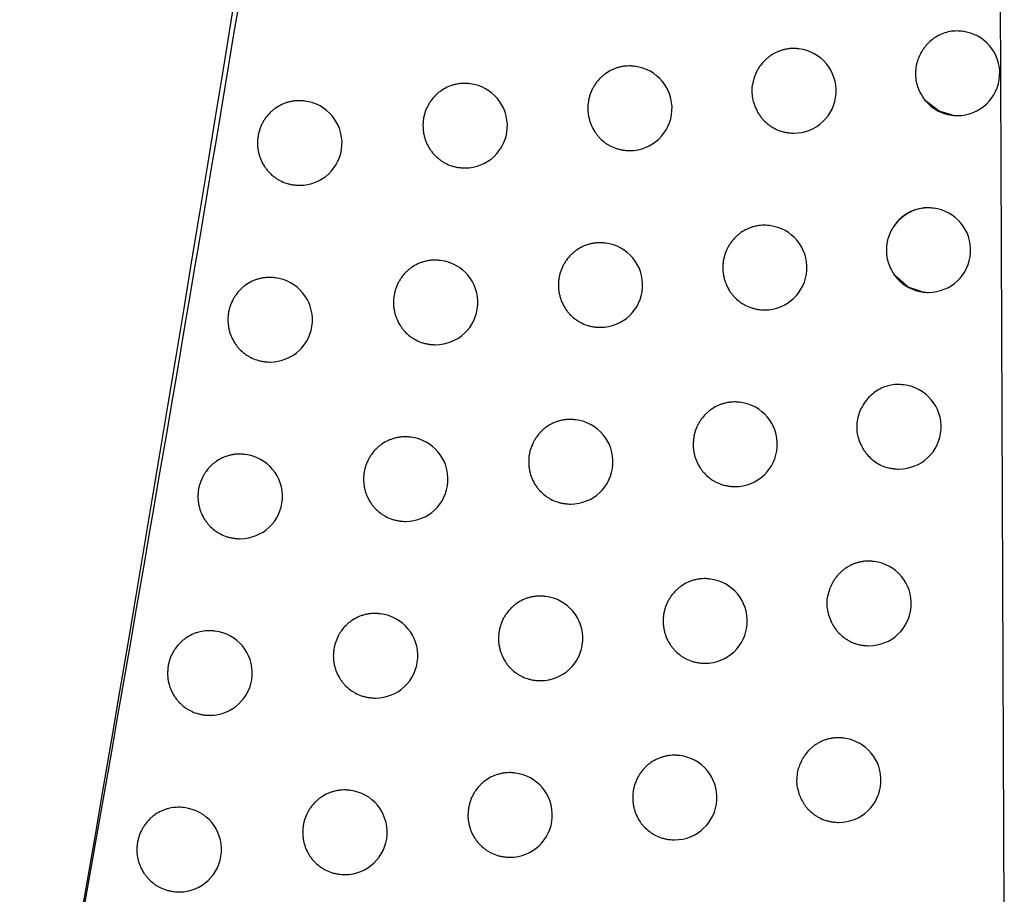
# Model space of a CAD drawing. Header units: millimetres. Extents: x -0.66 to 0.91, y -0.4 to 0.64.
# Tile 39 of 171: x -0.1157 to -0.1041, y 0.0627 to 0.073. Entities that reach past the tile are written whole.
import ezdxf

# ---------------------------------------------------------------- set-up
doc = ezdxf.new("R2010")
doc.units = ezdxf.units.MM
doc.layers.add('FORMAT', color=7, linetype='Continuous')

msp = doc.modelspace()

# ---------------------------------------------------------------- linework, layer by layer
at = {"layer": 'FORMAT', "color": 7, "linetype": 'Continuous', "lineweight": 25}
for p, q in [((-0.10406, 0.062456), (-0.104149, 0.084525)), ((-0.104554, 0.072899), (-0.104563, 0.0729)), ((-0.106488, 0.072692), (-0.106497, 0.072693)), ((-0.108429, 0.072485), (-0.108438, 0.072486)), ((-0.110377, 0.07228), (-0.110385, 0.072281)), ((-0.112332, 0.072075), (-0.11234, 0.072076)), ((-0.104679, 0.071907), (-0.104673, 0.071906)), ((-0.106613, 0.0717), (-0.106607, 0.071699)), ((-0.108554, 0.071493), (-0.108548, 0.071492)), ((-0.110502, 0.071287), (-0.110496, 0.071287)), ((-0.112457, 0.071082), (-0.112451, 0.071082)), ((-0.104899, 0.070808), (-0.104908, 0.070809)), ((-0.106834, 0.070601), (-0.106843, 0.070602)), ((-0.108776, 0.070394), (-0.108785, 0.070395)), ((-0.110725, 0.070189), (-0.110734, 0.070189)), ((-0.112681, 0.069984), (-0.112689, 0.069985)), ((-0.105024, 0.069816), (-0.105018, 0.069815)), ((-0.106959, 0.069608), (-0.106953, 0.069608)), ((-0.108902, 0.069402), (-0.108895, 0.069401)), ((-0.110851, 0.069196), (-0.110844, 0.069196)), ((-0.112807, 0.068992), (-0.1128, 0.068991)), ((-0.105247, 0.068717), (-0.105256, 0.068718)), ((-0.107184, 0.06851), (-0.107193, 0.068511)), ((-0.109128, 0.068304), (-0.109136, 0.068305)), ((-0.111078, 0.068098), (-0.111086, 0.068099)), ((-0.113035, 0.067894), (-0.113043, 0.067895)), ((-0.105372, 0.067725), (-0.105366, 0.067724)), ((-0.10731, 0.067518), (-0.107303, 0.067517)), ((-0.109253, 0.067312), (-0.109247, 0.067311)), ((-0.111204, 0.067106), (-0.111197, 0.067105)), ((-0.113161, 0.066902), (-0.113154, 0.066901)), ((-0.105601, 0.066627), (-0.10561, 0.066628)), ((-0.107539, 0.06642), (-0.107548, 0.066421)), ((-0.109484, 0.066214), (-0.109492, 0.066215)), ((-0.111436, 0.066009), (-0.111444, 0.06601)), ((-0.113394, 0.065804), (-0.113402, 0.065805)), ((-0.105726, 0.065635), (-0.10572, 0.065634)), ((-0.107665, 0.065428), (-0.107658, 0.065427)), ((-0.10961, 0.065222), (-0.109603, 0.065221)), ((-0.111561, 0.065017), (-0.111555, 0.065016)), ((-0.11352, 0.064812), (-0.113513, 0.064811)), ((-0.105959, 0.064538), (-0.105968, 0.064539)), ((-0.107899, 0.064331), (-0.107907, 0.064332)), ((-0.109845, 0.064125), (-0.109853, 0.064126)), ((-0.111798, 0.06392), (-0.111806, 0.063921)), ((-0.113757, 0.063716), (-0.113765, 0.063717)), ((-0.106084, 0.063546), (-0.106078, 0.063545)), ((-0.108024, 0.063339), (-0.108018, 0.063338)), ((-0.10997, 0.063133), (-0.109964, 0.063132)), ((-0.111923, 0.062928), (-0.111917, 0.062927)), ((-0.113883, 0.062724), (-0.113876, 0.062723))]:
    msp.add_line(p, q, dxfattribs=at)
at = {"layer": 'FORMAT', "color": 7, "linetype": 'Continuous', "lineweight": 25, "flags": 128}
for points in [[(-0.104673, 0.071906), (-0.104831, 0.071953), (-0.104992, 0.072079)], [(-0.105018, 0.069815), (-0.105197, 0.069873), (-0.105354, 0.070011)]]:
    msp.add_lwpolyline(points, dxfattribs=at)
at = {"layer": 'FORMAT', "color": 7, "linetype": 'Continuous', "lineweight": 25}
for centre, radius, start, end in [((-0.104614, 0.072403), 0.0005, 270, 83.1656), ((-0.106548, 0.072195), 0.0005, 270, 83.1656), ((-0.108489, 0.071989), 0.0005, 270, 83.1656), ((-0.110436, 0.071783), 0.0005, 270, 83.1656), ((-0.112391, 0.071578), 0.0005, 270, 83.1656), ((-0.104614, 0.072403), 0.0005, 263.1656, 270), ((-0.106548, 0.072195), 0.0005, 263.1656, 270), ((-0.108489, 0.071989), 0.0005, 263.1656, 270), ((-0.110436, 0.071783), 0.0005, 263.1656, 270), ((-0.112391, 0.071578), 0.0005, 263.1656, 270), ((-0.104956, 0.070317), 0.000494, 83.2948, 148.744), ((-0.104958, 0.070311), 0.0005, 270, 83.1656), ((-0.106894, 0.070104), 0.0005, 270, 83.1656), ((-0.108836, 0.069898), 0.0005, 270, 83.1656), ((-0.110785, 0.069692), 0.0005, 270, 83.1656), ((-0.112741, 0.069487), 0.0005, 270, 83.1656), ((-0.104958, 0.070311), 0.0005, 263.1656, 270), ((-0.106894, 0.070104), 0.0005, 263.1656, 270), ((-0.108836, 0.069898), 0.0005, 263.1656, 270), ((-0.110785, 0.069692), 0.0005, 263.1656, 270), ((-0.112741, 0.069487), 0.0005, 263.1656, 270), ((-0.105307, 0.068221), 0.0005, 270, 83.1656), ((-0.107244, 0.068014), 0.0005, 270, 83.1656), ((-0.109187, 0.067807), 0.0005, 270, 83.1656), ((-0.111138, 0.067602), 0.0005, 270, 83.1656), ((-0.113095, 0.067397), 0.0005, 270, 83.1656), ((-0.105307, 0.068221), 0.0005, 263.1656, 270), ((-0.107244, 0.068014), 0.0005, 263.1656, 270), ((-0.109187, 0.067807), 0.0005, 263.1656, 270), ((-0.111138, 0.067602), 0.0005, 263.1656, 270), ((-0.113095, 0.067397), 0.0005, 263.1656, 270), ((-0.10566, 0.066131), 0.0005, 270, 83.1656), ((-0.107599, 0.065924), 0.0005, 270, 83.1656), ((-0.109544, 0.065718), 0.0005, 270, 83.1656), ((-0.111495, 0.065512), 0.0005, 270, 83.1656), ((-0.113453, 0.065308), 0.0005, 270, 83.1656), ((-0.10566, 0.066131), 0.0005, 263.1656, 270), ((-0.107599, 0.065924), 0.0005, 263.1656, 270), ((-0.109544, 0.065718), 0.0005, 263.1656, 270), ((-0.111495, 0.065512), 0.0005, 263.1656, 270), ((-0.113453, 0.065308), 0.0005, 263.1656, 270), ((-0.106018, 0.064041), 0.0005, 270, 83.1656), ((-0.107958, 0.063835), 0.0005, 270, 83.1656), ((-0.109904, 0.063629), 0.0005, 270, 83.1656), ((-0.111857, 0.063424), 0.0005, 270, 83.1656), ((-0.113816, 0.063219), 0.0005, 270, 83.1656), ((-0.106018, 0.064041), 0.0005, 263.1656, 270), ((-0.107958, 0.063835), 0.0005, 263.1656, 270), ((-0.109904, 0.063629), 0.0005, 263.1656, 270), ((-0.111857, 0.063424), 0.0005, 263.1656, 270), ((-0.113816, 0.063219), 0.0005, 263.1656, 270)]:
    msp.add_arc(centre, radius, start, end, dxfattribs=at)
for points, knots in [([(-0.123089, 0.021373), (-0.12168, 0.027961), (-0.118862, 0.041138), (-0.115148, 0.061018), (-0.111776, 0.080972), (-0.109875, 0.094334), (-0.108924, 0.101017)], [0, 0, 0, 0, 0.2497425, 0.4995875, 0.7497419, 1, 1, 1, 1]), ([(-0.109991, 0.093432), (-0.111866, 0.08133), (-0.114736, 0.062808), (-0.119345, 0.03881), (-0.121918, 0.026898), (-0.123119, 0.021337)], [0, 0, 0, 0, 0.501217, 0.767133, 1, 1, 1, 1]), ([(-0.104563, 0.072899), (-0.104583, 0.072901), (-0.104629, 0.072906), (-0.104704, 0.072898), (-0.104783, 0.072877), (-0.104859, 0.072841), (-0.104923, 0.072796), (-0.104977, 0.072745), (-0.105004, 0.072708), (-0.105018, 0.072689)], [0, 0, 0, 0, 0.1121501, 0.267777, 0.4279142, 0.5835472, 0.7437357, 0.8706368, 1, 1, 1, 1]), ([(-0.106497, 0.072692), (-0.106503, 0.072693), (-0.106523, 0.072696), (-0.106556, 0.072697), (-0.106597, 0.072695), (-0.106638, 0.072689), (-0.106679, 0.07268), (-0.106718, 0.072667), (-0.106757, 0.072651), (-0.106793, 0.072632), (-0.106829, 0.07261), (-0.106862, 0.072584), (-0.106903, 0.072546), (-0.10694, 0.072504), (-0.106971, 0.072457), (-0.106997, 0.072407), (-0.107018, 0.072355), (-0.10703, 0.072306), (-0.107034, 0.072284), (-0.107035, 0.072277)], [0, 0, 0, 0, 0.024552, 0.081061, 0.135788, 0.190895, 0.247199, 0.303919, 0.35864, 0.413743, 0.470051, 0.526778, 0.581316, 0.692261, 0.748805, 0.803072, 0.913465, 0.969726, 1, 1, 1, 1]), ([(-0.104992, 0.072079), (-0.105023, 0.072125), (-0.105085, 0.072217), (-0.105114, 0.072386), (-0.105095, 0.072551), (-0.105043, 0.072645), (-0.105018, 0.072689)], [0, 0, 0, 0, 0.2551178, 0.5102341, 0.7653814, 1, 1, 1, 1]), ([(-0.108438, 0.072485), (-0.108444, 0.072486), (-0.108464, 0.07249), (-0.108498, 0.07249), (-0.108539, 0.072488), (-0.10858, 0.072483), (-0.108621, 0.072473), (-0.10866, 0.072461), (-0.108712, 0.072439), (-0.10876, 0.072411), (-0.108804, 0.072377), (-0.108845, 0.07234), (-0.108882, 0.072297), (-0.108913, 0.07225), (-0.10894, 0.072201), (-0.10896, 0.072149), (-0.108975, 0.072091), (-0.108983, 0.072042), (-0.108984, 0.072007), (-0.108985, 0.071989)], [0, 0, 0, 0, 0.023377, 0.074359, 0.123658, 0.173299, 0.22402, 0.275115, 0.324408, 0.424674, 0.475769, 0.524962, 0.625028, 0.676022, 0.725071, 0.824843, 0.875688, 0.937498, 1, 1, 1, 1]), ([(-0.110385, 0.072279), (-0.110392, 0.07228), (-0.110412, 0.072284), (-0.110447, 0.072284), (-0.110488, 0.072282), (-0.110529, 0.072277), (-0.11057, 0.072267), (-0.110609, 0.072255), (-0.110661, 0.072233), (-0.110709, 0.072205), (-0.110753, 0.072172), (-0.110795, 0.072134), (-0.110831, 0.072092), (-0.110862, 0.072045), (-0.110889, 0.071996), (-0.11091, 0.071943), (-0.110925, 0.071885), (-0.110933, 0.071836), (-0.110934, 0.071801), (-0.110934, 0.071783)], [0, 0, 0, 0, 0.024301, 0.075223, 0.124412, 0.173942, 0.224549, 0.275528, 0.324712, 0.424753, 0.475731, 0.524865, 0.624805, 0.675732, 0.724796, 0.824593, 0.875448, 0.937377, 1, 1, 1, 1]), ([(-0.107026, 0.072066), (-0.107035, 0.072121), (-0.107047, 0.072192), (-0.107038, 0.072262), (-0.107035, 0.072277)], [0, 0, 0, 0, 0.787014, 1, 1, 1, 1]), ([(-0.11234, 0.072074), (-0.112347, 0.072075), (-0.112367, 0.072079), (-0.112402, 0.072079), (-0.112443, 0.072077), (-0.112484, 0.072072), (-0.112525, 0.072062), (-0.112565, 0.07205), (-0.112616, 0.072028), (-0.112665, 0.072), (-0.112709, 0.071967), (-0.112751, 0.071929), (-0.112787, 0.071887), (-0.112818, 0.07184), (-0.112845, 0.071791), (-0.112866, 0.071738), (-0.112881, 0.07168), (-0.112889, 0.071631), (-0.11289, 0.071596), (-0.112891, 0.071579)], [0, 0, 0, 0, 0.024929, 0.075811, 0.124925, 0.174381, 0.224911, 0.275814, 0.324926, 0.42482, 0.475721, 0.524816, 0.624676, 0.67556, 0.724632, 0.824446, 0.875307, 0.937307, 1, 1, 1, 1]), ([(-0.104992, 0.072079), (-0.104975, 0.072061), (-0.104942, 0.072024), (-0.104881, 0.071978), (-0.104811, 0.071941), (-0.104742, 0.071916), (-0.104697, 0.071911), (-0.104679, 0.071909)], [0, 0, 0, 0, 0.198257, 0.401069, 0.622666, 0.850597, 1, 1, 1, 1]), ([(-0.108985, 0.071989), (-0.108984, 0.071975), (-0.108984, 0.071948), (-0.108979, 0.071906), (-0.10897, 0.071865), (-0.108958, 0.071824), (-0.108938, 0.071772), (-0.108912, 0.071723), (-0.10888, 0.071678), (-0.108844, 0.071635), (-0.108803, 0.071598), (-0.108758, 0.071566), (-0.10871, 0.071538), (-0.108659, 0.071516), (-0.108606, 0.071502), (-0.108576, 0.071495), (-0.108558, 0.071494), (-0.108554, 0.071494)], [0, 0, 0, 0, 0.056832, 0.114058, 0.17253, 0.231433, 0.288264, 0.403856, 0.462752, 0.519645, 0.635356, 0.694309, 0.751354, 0.867371, 0.926481, 0.983696, 1, 1, 1, 1]), ([(-0.107026, 0.072066), (-0.107022, 0.072054), (-0.107015, 0.072029), (-0.106996, 0.071979), (-0.10697, 0.07193), (-0.106938, 0.071885), (-0.106902, 0.071842), (-0.106861, 0.071805), (-0.106817, 0.071773), (-0.106769, 0.071745), (-0.106719, 0.071723), (-0.106666, 0.071709), (-0.106635, 0.071702), (-0.106617, 0.0717), (-0.106613, 0.0717)], [0, 0, 0, 0, 0.061547, 0.130704, 0.271362, 0.343028, 0.412319, 0.553236, 0.625027, 0.694636, 0.836198, 0.908316, 0.97827, 1, 1, 1, 1]), ([(-0.110934, 0.071783), (-0.110934, 0.07177), (-0.110933, 0.071742), (-0.110928, 0.0717), (-0.11092, 0.071659), (-0.110908, 0.071618), (-0.110887, 0.071566), (-0.110861, 0.071517), (-0.110828, 0.071472), (-0.110792, 0.071429), (-0.110751, 0.071392), (-0.110706, 0.07136), (-0.110658, 0.071332), (-0.110607, 0.07131), (-0.110554, 0.071296), (-0.110523, 0.071289), (-0.110506, 0.071288), (-0.110502, 0.071288)], [0, 0, 0, 0, 0.05694, 0.114276, 0.172858, 0.231872, 0.288812, 0.404625, 0.463637, 0.520603, 0.636467, 0.695502, 0.752539, 0.868547, 0.927655, 0.984779, 1, 1, 1, 1]), ([(-0.112891, 0.071579), (-0.11289, 0.071565), (-0.11289, 0.071537), (-0.112885, 0.071496), (-0.112876, 0.071454), (-0.112864, 0.071414), (-0.112844, 0.071361), (-0.112817, 0.071312), (-0.112784, 0.071267), (-0.112748, 0.071224), (-0.112707, 0.071187), (-0.112661, 0.071155), (-0.112613, 0.071127), (-0.112562, 0.071105), (-0.112508, 0.071091), (-0.112478, 0.071084), (-0.112461, 0.071083), (-0.112457, 0.071083)], [0, 0, 0, 0, 0.05701, 0.114416, 0.173071, 0.232157, 0.289168, 0.405125, 0.464211, 0.521226, 0.637192, 0.696281, 0.753317, 0.869323, 0.928433, 0.985499, 1, 1, 1, 1]), ([(-0.104908, 0.070807), (-0.104927, 0.07081), (-0.104974, 0.070815), (-0.105048, 0.070807), (-0.105128, 0.070785), (-0.105204, 0.07075), (-0.105272, 0.070702), (-0.105332, 0.070643), (-0.105363, 0.070597), (-0.105379, 0.070574)], [0, 0, 0, 0, 0.106963, 0.254517, 0.406348, 0.553903, 0.705774, 0.850811, 1, 1, 1, 1]), ([(-0.106843, 0.0706), (-0.106849, 0.070602), (-0.106869, 0.070605), (-0.106902, 0.070605), (-0.106943, 0.070604), (-0.106984, 0.070598), (-0.107025, 0.070589), (-0.107064, 0.070576), (-0.107116, 0.070555), (-0.107164, 0.070527), (-0.107208, 0.070493), (-0.107249, 0.070455), (-0.107286, 0.070412), (-0.107317, 0.070365), (-0.107343, 0.070316), (-0.107364, 0.070264), (-0.107379, 0.070206), (-0.107387, 0.070157), (-0.107388, 0.070122), (-0.107388, 0.070104)], [0, 0, 0, 0, 0.022426, 0.073466, 0.122879, 0.172635, 0.223472, 0.274684, 0.324092, 0.424594, 0.475811, 0.525068, 0.625268, 0.676334, 0.725368, 0.825116, 0.87595, 0.93763, 1, 1, 1, 1]), ([(-0.105354, 0.070011), (-0.105382, 0.070059), (-0.105439, 0.070154), (-0.105459, 0.070325), (-0.105434, 0.070468), (-0.105393, 0.070546), (-0.105379, 0.070574)], [0, 0, 0, 0, 0.280104, 0.560207, 0.840337, 1, 1, 1, 1]), ([(-0.108785, 0.070394), (-0.108791, 0.070395), (-0.108811, 0.070399), (-0.108846, 0.070399), (-0.108887, 0.070397), (-0.108927, 0.070391), (-0.108968, 0.070382), (-0.109008, 0.070369), (-0.109059, 0.070348), (-0.109107, 0.07032), (-0.109152, 0.070286), (-0.109193, 0.070249), (-0.10923, 0.070206), (-0.10926, 0.070159), (-0.109287, 0.07011), (-0.109308, 0.070057), (-0.109323, 0.069999), (-0.109331, 0.069951), (-0.109332, 0.069916), (-0.109332, 0.069898)], [0, 0, 0, 0, 0.02358, 0.074549, 0.123825, 0.173442, 0.224139, 0.275209, 0.324478, 0.424696, 0.475766, 0.524946, 0.624984, 0.675964, 0.725016, 0.824793, 0.875639, 0.937473, 1, 1, 1, 1]), ([(-0.110734, 0.070188), (-0.11074, 0.070189), (-0.110761, 0.070193), (-0.110795, 0.070193), (-0.110837, 0.070191), (-0.110877, 0.070186), (-0.110918, 0.070176), (-0.110958, 0.070164), (-0.111009, 0.070142), (-0.111058, 0.070114), (-0.111102, 0.070081), (-0.111143, 0.070043), (-0.11118, 0.070001), (-0.111211, 0.069954), (-0.111238, 0.069905), (-0.111259, 0.069852), (-0.111273, 0.069794), (-0.111281, 0.069745), (-0.111282, 0.06971), (-0.111283, 0.069692)], [0, 0, 0, 0, 0.0244334, 0.0753478, 0.1245208, 0.1740352, 0.2246264, 0.2755899, 0.3247585, 0.4247689, 0.4757308, 0.5248561, 0.6247794, 0.6756976, 0.7247629, 0.8245637, 0.8754193, 0.9373632, 1, 1, 1, 1]), ([(-0.107388, 0.070104), (-0.107388, 0.07009), (-0.107387, 0.070063), (-0.107382, 0.070021), (-0.107374, 0.06998), (-0.107362, 0.06994), (-0.107342, 0.069888), (-0.107316, 0.069838), (-0.107284, 0.069793), (-0.107248, 0.069751), (-0.107207, 0.069713), (-0.107162, 0.069681), (-0.107115, 0.069654), (-0.107064, 0.069632), (-0.107012, 0.069617), (-0.106981, 0.06961), (-0.106963, 0.06961), (-0.106959, 0.069609)], [0, 0, 0, 0, 0.0567177, 0.1138298, 0.1721855, 0.2309708, 0.2876884, 0.4030458, 0.4618217, 0.5186383, 0.6341885, 0.6930568, 0.7501101, 0.8661398, 0.9252516, 0.982562, 1, 1, 1, 1]), ([(-0.112689, 0.069983), (-0.112696, 0.069985), (-0.112717, 0.069988), (-0.112752, 0.069988), (-0.112793, 0.069987), (-0.112834, 0.069981), (-0.112875, 0.069972), (-0.112915, 0.069959), (-0.112966, 0.069937), (-0.113015, 0.06991), (-0.113059, 0.069876), (-0.1131, 0.069838), (-0.113137, 0.069796), (-0.113168, 0.069749), (-0.113195, 0.0697), (-0.113216, 0.069647), (-0.113231, 0.06959), (-0.113239, 0.069541), (-0.11324, 0.069506), (-0.113241, 0.069488)], [0, 0, 0, 0, 0.025004, 0.075881, 0.124988, 0.174435, 0.224957, 0.275851, 0.324955, 0.424833, 0.475726, 0.524817, 0.624667, 0.675547, 0.72462, 0.824435, 0.875296, 0.937302, 1, 1, 1, 1]), ([(-0.105354, 0.070011), (-0.105352, 0.070007), (-0.105333, 0.069982), (-0.105293, 0.069938), (-0.105228, 0.069888), (-0.105155, 0.069849), (-0.105086, 0.069825), (-0.105041, 0.069819), (-0.105023, 0.069817)], [0, 0, 0, 0, 0.031179, 0.235374, 0.445418, 0.650929, 0.862321, 1, 1, 1, 1]), ([(-0.109332, 0.069898), (-0.109332, 0.069884), (-0.109331, 0.069856), (-0.109326, 0.069815), (-0.109318, 0.069774), (-0.109306, 0.069733), (-0.109286, 0.069681), (-0.109259, 0.069632), (-0.109227, 0.069586), (-0.109191, 0.069544), (-0.10915, 0.069506), (-0.109105, 0.069475), (-0.109057, 0.069447), (-0.109006, 0.069425), (-0.108953, 0.069411), (-0.108923, 0.069404), (-0.108905, 0.069403), (-0.108902, 0.069403)], [0, 0, 0, 0, 0.056855, 0.114105, 0.172601, 0.231527, 0.288382, 0.40402, 0.462942, 0.519851, 0.635594, 0.694565, 0.751609, 0.867626, 0.926735, 0.983931, 1, 1, 1, 1]), ([(-0.111283, 0.069692), (-0.111283, 0.069679), (-0.111282, 0.069651), (-0.111277, 0.069609), (-0.111268, 0.069568), (-0.111256, 0.069527), (-0.111236, 0.069475), (-0.11121, 0.069426), (-0.111177, 0.069381), (-0.111141, 0.069338), (-0.1111, 0.069301), (-0.111054, 0.069269), (-0.111007, 0.069241), (-0.110955, 0.069219), (-0.110902, 0.069205), (-0.110872, 0.069198), (-0.110855, 0.069197), (-0.110851, 0.069197)], [0, 0, 0, 0, 0.0569547, 0.1143049, 0.1729027, 0.2319315, 0.2888862, 0.4047296, 0.4637564, 0.5207328, 0.636618, 0.6956644, 0.7527017, 0.8687096, 0.927818, 0.9849302, 1, 1, 1, 1]), ([(-0.113241, 0.069488), (-0.11324, 0.069474), (-0.11324, 0.069446), (-0.113234, 0.069405), (-0.113226, 0.069363), (-0.113214, 0.069323), (-0.113194, 0.069271), (-0.113167, 0.069221), (-0.113134, 0.069176), (-0.113098, 0.069133), (-0.113056, 0.069096), (-0.113011, 0.069064), (-0.112963, 0.069036), (-0.112911, 0.069014), (-0.112858, 0.069), (-0.112827, 0.068993), (-0.11281, 0.068993), (-0.112807, 0.068992)], [0, 0, 0, 0, 0.0570178, 0.1144315, 0.1730938, 0.2321875, 0.2892053, 0.405178, 0.4642715, 0.5212923, 0.6372702, 0.696366, 0.7534017, 0.8694097, 0.9285204, 0.9855805, 1, 1, 1, 1]), ([(-0.105256, 0.068717), (-0.105276, 0.068719), (-0.105323, 0.068724), (-0.105398, 0.068716), (-0.105477, 0.068695), (-0.105553, 0.068659), (-0.105621, 0.068611), (-0.105681, 0.068551), (-0.105721, 0.068497), (-0.105739, 0.068462), (-0.105744, 0.068453)], [0, 0, 0, 0, 0.10135, 0.24039, 0.383461, 0.522498, 0.6656, 0.804052, 0.94657, 1, 1, 1, 1]), ([(-0.107193, 0.06851), (-0.107199, 0.068511), (-0.107219, 0.068515), (-0.107253, 0.068515), (-0.107294, 0.068513), (-0.107335, 0.068507), (-0.107375, 0.068498), (-0.107415, 0.068485), (-0.107466, 0.068464), (-0.107514, 0.068436), (-0.107559, 0.068402), (-0.1076, 0.068365), (-0.107636, 0.068322), (-0.107667, 0.068275), (-0.107694, 0.068226), (-0.107715, 0.068173), (-0.107729, 0.068115), (-0.107737, 0.068066), (-0.107738, 0.068031), (-0.107739, 0.068014)], [0, 0, 0, 0, 0.022693, 0.073717, 0.123099, 0.172824, 0.223629, 0.274809, 0.324185, 0.424623, 0.475807, 0.525046, 0.625209, 0.676255, 0.725293, 0.825046, 0.875883, 0.937596, 1, 1, 1, 1]), ([(-0.105722, 0.067948), (-0.105748, 0.067998), (-0.105798, 0.068098), (-0.105807, 0.068269), (-0.105776, 0.068388), (-0.105748, 0.068445), (-0.105744, 0.068453)], [0, 0, 0, 0, 0.316808, 0.633614, 0.950444, 1, 1, 1, 1]), ([(-0.109137, 0.068303), (-0.109143, 0.068305), (-0.109163, 0.068308), (-0.109197, 0.068308), (-0.109239, 0.068307), (-0.109279, 0.068301), (-0.10932, 0.068292), (-0.10936, 0.068279), (-0.109411, 0.068258), (-0.109459, 0.06823), (-0.109504, 0.068196), (-0.109545, 0.068158), (-0.109581, 0.068116), (-0.109612, 0.068069), (-0.109639, 0.06802), (-0.10966, 0.067967), (-0.109675, 0.067909), (-0.109683, 0.06786), (-0.109684, 0.067825), (-0.109684, 0.067808)], [0, 0, 0, 0, 0.023768, 0.074726, 0.123979, 0.173574, 0.224248, 0.275295, 0.324543, 0.424716, 0.475762, 0.52493, 0.624944, 0.67591, 0.724964, 0.824746, 0.875594, 0.937451, 1, 1, 1, 1]), ([(-0.111087, 0.068098), (-0.111093, 0.068099), (-0.111114, 0.068103), (-0.111148, 0.068103), (-0.11119, 0.068101), (-0.111231, 0.068095), (-0.111271, 0.068086), (-0.111311, 0.068073), (-0.111362, 0.068052), (-0.111411, 0.068024), (-0.111455, 0.06799), (-0.111496, 0.067953), (-0.111533, 0.06791), (-0.111564, 0.067864), (-0.111591, 0.067814), (-0.111612, 0.067762), (-0.111627, 0.067704), (-0.111635, 0.067655), (-0.111636, 0.06762), (-0.111636, 0.067602)], [0, 0, 0, 0, 0.024555, 0.075462, 0.12462, 0.174121, 0.224697, 0.275646, 0.324801, 0.424784, 0.475731, 0.524849, 0.624757, 0.675667, 0.724734, 0.824537, 0.875394, 0.937351, 1, 1, 1, 1]), ([(-0.107739, 0.068014), (-0.107739, 0.068), (-0.107738, 0.067972), (-0.107733, 0.067931), (-0.107725, 0.067889), (-0.107713, 0.067849), (-0.107693, 0.067797), (-0.107666, 0.067748), (-0.107634, 0.067702), (-0.107598, 0.06766), (-0.107558, 0.067623), (-0.107513, 0.067591), (-0.107465, 0.067563), (-0.107415, 0.067541), (-0.107362, 0.067527), (-0.107331, 0.06752), (-0.107314, 0.067519), (-0.10731, 0.067519)], [0, 0, 0, 0, 0.056749, 0.113892, 0.172279, 0.231096, 0.287845, 0.403265, 0.462074, 0.518912, 0.634506, 0.693398, 0.75045, 0.866478, 0.92559, 0.982876, 1, 1, 1, 1]), ([(-0.113043, 0.067893), (-0.11305, 0.067894), (-0.113071, 0.067898), (-0.113106, 0.067898), (-0.113147, 0.067896), (-0.113188, 0.067891), (-0.113229, 0.067881), (-0.113269, 0.067869), (-0.11332, 0.067847), (-0.113369, 0.067819), (-0.113413, 0.067786), (-0.113455, 0.067748), (-0.113491, 0.067706), (-0.113522, 0.067659), (-0.113549, 0.06761), (-0.11357, 0.067557), (-0.113585, 0.067499), (-0.113593, 0.067451), (-0.113594, 0.067415), (-0.113595, 0.067398)], [0, 0, 0, 0, 0.02507, 0.075944, 0.125043, 0.174483, 0.224998, 0.275884, 0.324982, 0.424846, 0.475731, 0.524818, 0.624661, 0.675537, 0.724611, 0.824427, 0.875288, 0.937298, 1, 1, 1, 1]), ([(-0.105722, 0.067948), (-0.105714, 0.067935), (-0.10569, 0.0679), (-0.105642, 0.067848), (-0.105577, 0.067797), (-0.105504, 0.067758), (-0.105435, 0.067734), (-0.10539, 0.067729), (-0.105372, 0.067726)], [0, 0, 0, 0, 0.1079461, 0.2961759, 0.4898029, 0.6791453, 0.8739113, 1, 1, 1, 1]), ([(-0.109684, 0.067808), (-0.109684, 0.067794), (-0.109683, 0.067766), (-0.109678, 0.067725), (-0.10967, 0.067683), (-0.109658, 0.067643), (-0.109638, 0.067591), (-0.109611, 0.067541), (-0.109579, 0.067496), (-0.109543, 0.067454), (-0.109502, 0.067416), (-0.109457, 0.067384), (-0.109409, 0.067356), (-0.109358, 0.067335), (-0.109305, 0.06732), (-0.109274, 0.067313), (-0.109257, 0.067313), (-0.109253, 0.067312)], [0, 0, 0, 0, 0.056876, 0.114148, 0.172666, 0.231614, 0.28849, 0.404173, 0.463117, 0.52004, 0.635815, 0.694802, 0.751845, 0.867861, 0.926971, 0.984149, 1, 1, 1, 1]), ([(-0.111636, 0.067602), (-0.111636, 0.067588), (-0.111635, 0.067561), (-0.11163, 0.067519), (-0.111622, 0.067478), (-0.11161, 0.067437), (-0.111589, 0.067385), (-0.111563, 0.067336), (-0.11153, 0.06729), (-0.111494, 0.067248), (-0.111453, 0.06721), (-0.111407, 0.067179), (-0.11136, 0.067151), (-0.111308, 0.067129), (-0.111255, 0.067115), (-0.111225, 0.067108), (-0.111207, 0.067107), (-0.111204, 0.067107)], [0, 0, 0, 0, 0.056968, 0.114332, 0.172943, 0.231985, 0.288953, 0.404824, 0.463865, 0.520851, 0.636756, 0.695812, 0.752849, 0.868857, 0.927966, 0.985068, 1, 1, 1, 1]), ([(-0.113595, 0.067398), (-0.113595, 0.067384), (-0.113594, 0.067356), (-0.113589, 0.067315), (-0.11358, 0.067273), (-0.113568, 0.067233), (-0.113548, 0.06718), (-0.113521, 0.067131), (-0.113488, 0.067086), (-0.113452, 0.067043), (-0.113411, 0.067006), (-0.113365, 0.066974), (-0.113317, 0.066946), (-0.113265, 0.066924), (-0.113212, 0.06691), (-0.113181, 0.066903), (-0.113164, 0.066902), (-0.113161, 0.066902)], [0, 0, 0, 0, 0.057024, 0.114444, 0.173113, 0.232214, 0.289238, 0.405224, 0.464324, 0.52135, 0.637338, 0.696439, 0.753476, 0.869485, 0.928597, 0.985652, 1, 1, 1, 1]), ([(-0.10561, 0.066628), (-0.105616, 0.066629), (-0.105635, 0.066631), (-0.105669, 0.066632), (-0.10571, 0.06663), (-0.10575, 0.066625), (-0.105791, 0.066615), (-0.105831, 0.066603), (-0.105869, 0.066587), (-0.105906, 0.066567), (-0.105941, 0.066545), (-0.105974, 0.066519), (-0.106005, 0.066491), (-0.106034, 0.066461), (-0.10606, 0.066427), (-0.106089, 0.066383), (-0.106105, 0.066347), (-0.106116, 0.066325)], [0, 0, 0, 0, 0.028357, 0.095135, 0.159848, 0.225011, 0.291589, 0.358658, 0.423368, 0.488529, 0.555117, 0.6222, 0.686659, 0.751569, 0.817907, 0.88474, 1, 1, 1, 1]), ([(-0.107548, 0.06642), (-0.107554, 0.066421), (-0.107574, 0.066425), (-0.107608, 0.066425), (-0.107649, 0.066423), (-0.10769, 0.066417), (-0.10773, 0.066408), (-0.10777, 0.066396), (-0.107821, 0.066374), (-0.10787, 0.066346), (-0.107914, 0.066312), (-0.107955, 0.066275), (-0.107992, 0.066232), (-0.108022, 0.066185), (-0.108049, 0.066136), (-0.10807, 0.066083), (-0.108085, 0.066025), (-0.108093, 0.065977), (-0.108094, 0.065941), (-0.108094, 0.065924)], [0, 0, 0, 0, 0.0229419, 0.0739512, 0.1233041, 0.1729995, 0.2237755, 0.2749253, 0.3242723, 0.4246498, 0.4758023, 0.525025, 0.6251536, 0.6761817, 0.7252231, 0.8249821, 0.8758212, 0.9375649, 1, 1, 1, 1]), ([(-0.106097, 0.065895), (-0.106118, 0.065947), (-0.106159, 0.06605), (-0.106157, 0.066203), (-0.106127, 0.06629), (-0.106116, 0.066325)], [0, 0, 0, 0, 0.377046, 0.754091, 1, 1, 1, 1]), ([(-0.109493, 0.066214), (-0.109499, 0.066215), (-0.109519, 0.066219), (-0.109554, 0.066219), (-0.109595, 0.066217), (-0.109636, 0.066211), (-0.109676, 0.066202), (-0.109716, 0.066189), (-0.109767, 0.066168), (-0.109816, 0.06614), (-0.10986, 0.066106), (-0.109901, 0.066069), (-0.109938, 0.066026), (-0.109969, 0.065979), (-0.109996, 0.06593), (-0.110016, 0.065877), (-0.110031, 0.065819), (-0.110039, 0.065771), (-0.11004, 0.065736), (-0.110041, 0.065718)], [0, 0, 0, 0, 0.023942, 0.074889, 0.124122, 0.173696, 0.224349, 0.275375, 0.324603, 0.424734, 0.475759, 0.524916, 0.624906, 0.675861, 0.724917, 0.824703, 0.875553, 0.93743, 1, 1, 1, 1]), ([(-0.111444, 0.066008), (-0.111451, 0.06601), (-0.111471, 0.066013), (-0.111506, 0.066013), (-0.111547, 0.066012), (-0.111588, 0.066006), (-0.111629, 0.065997), (-0.111669, 0.065984), (-0.11172, 0.065963), (-0.111768, 0.065935), (-0.111813, 0.065901), (-0.111854, 0.065863), (-0.111891, 0.065821), (-0.111922, 0.065774), (-0.111949, 0.065725), (-0.111969, 0.065672), (-0.111984, 0.065614), (-0.111992, 0.065566), (-0.111993, 0.06553), (-0.111994, 0.065513)], [0, 0, 0, 0, 0.024665, 0.075565, 0.124711, 0.174199, 0.224762, 0.275698, 0.324841, 0.424798, 0.475732, 0.524843, 0.624737, 0.675639, 0.724708, 0.824514, 0.875372, 0.937339, 1, 1, 1, 1]), ([(-0.108094, 0.065924), (-0.108094, 0.06591), (-0.108093, 0.065882), (-0.108088, 0.065841), (-0.10808, 0.0658), (-0.108068, 0.065759), (-0.108048, 0.065707), (-0.108021, 0.065658), (-0.107989, 0.065613), (-0.107954, 0.06557), (-0.107913, 0.065533), (-0.107868, 0.065501), (-0.10782, 0.065473), (-0.10777, 0.065451), (-0.107717, 0.065437), (-0.107686, 0.06543), (-0.107668, 0.065429), (-0.107664, 0.065429)], [0, 0, 0, 0, 0.056777, 0.113949, 0.172366, 0.231213, 0.28799, 0.40347, 0.462309, 0.519167, 0.634802, 0.693716, 0.750767, 0.866794, 0.925906, 0.983167, 1, 1, 1, 1]), ([(-0.113402, 0.065804), (-0.113409, 0.065805), (-0.11343, 0.065809), (-0.113464, 0.065809), (-0.11352, 0.065806), (-0.113575, 0.065796), (-0.113628, 0.065779), (-0.113679, 0.065758), (-0.113727, 0.06573), (-0.113772, 0.065696), (-0.113813, 0.065659), (-0.11385, 0.065616), (-0.113881, 0.06557), (-0.113908, 0.065521), (-0.113929, 0.065468), (-0.113944, 0.06541), (-0.113952, 0.065361), (-0.113953, 0.065326), (-0.113954, 0.065308)], [0, 0, 0, 0, 0.025131, 0.076006, 0.125103, 0.224966, 0.27585, 0.324946, 0.424807, 0.475691, 0.524779, 0.624624, 0.6755, 0.724579, 0.824405, 0.875271, 0.937289, 1, 1, 1, 1]), ([(-0.106097, 0.065895), (-0.10609, 0.065882), (-0.106076, 0.065856), (-0.106051, 0.065821), (-0.106015, 0.065778), (-0.105974, 0.06574), (-0.105929, 0.065708), (-0.105894, 0.065687), (-0.105857, 0.06567), (-0.105819, 0.065655), (-0.105779, 0.065644), (-0.105748, 0.065637), (-0.10573, 0.065636), (-0.105726, 0.065635)], [0, 0, 0, 0, 0.0929709, 0.1867033, 0.2723247, 0.4464499, 0.5351555, 0.62124, 0.7079171, 0.7964579, 0.8856405, 0.9722203, 1, 1, 1, 1]), ([(-0.110041, 0.065718), (-0.11004, 0.065704), (-0.11004, 0.065677), (-0.110035, 0.065635), (-0.110026, 0.065594), (-0.110014, 0.065553), (-0.109994, 0.065501), (-0.109968, 0.065452), (-0.109935, 0.065406), (-0.109899, 0.065364), (-0.109858, 0.065326), (-0.109813, 0.065295), (-0.109765, 0.065267), (-0.109714, 0.065245), (-0.109661, 0.065231), (-0.109631, 0.065224), (-0.109613, 0.065223), (-0.10961, 0.065223)], [0, 0, 0, 0, 0.056896, 0.114187, 0.172725, 0.231694, 0.28859, 0.404313, 0.463278, 0.520215, 0.636018, 0.695021, 0.752063, 0.868078, 0.927188, 0.98435, 1, 1, 1, 1]), ([(-0.111994, 0.065513), (-0.111994, 0.065499), (-0.111993, 0.065471), (-0.111988, 0.06543), (-0.111979, 0.065388), (-0.111967, 0.065348), (-0.111947, 0.065296), (-0.11192, 0.065246), (-0.111888, 0.065201), (-0.111852, 0.065158), (-0.11181, 0.065121), (-0.111765, 0.065089), (-0.111717, 0.065061), (-0.111666, 0.065039), (-0.111612, 0.065025), (-0.111582, 0.065018), (-0.111565, 0.065018), (-0.111561, 0.065017)], [0, 0, 0, 0, 0.05698, 0.114356, 0.172979, 0.232034, 0.289014, 0.40491, 0.463963, 0.520957, 0.63688, 0.695946, 0.752983, 0.868991, 0.928101, 0.985193, 1, 1, 1, 1]), ([(-0.113954, 0.065308), (-0.113953, 0.065295), (-0.113953, 0.065267), (-0.113948, 0.065225), (-0.113939, 0.065184), (-0.113927, 0.065143), (-0.113907, 0.065091), (-0.11388, 0.065042), (-0.113847, 0.064996), (-0.113811, 0.064954), (-0.113769, 0.064916), (-0.113724, 0.064884), (-0.113675, 0.064857), (-0.113624, 0.064835), (-0.113571, 0.064821), (-0.11354, 0.064814), (-0.113523, 0.064813), (-0.11352, 0.064813)], [0, 0, 0, 0, 0.05703, 0.114455, 0.17313, 0.232236, 0.289266, 0.405263, 0.464369, 0.521399, 0.637397, 0.696503, 0.75354, 0.869551, 0.928664, 0.985715, 1, 1, 1, 1]), ([(-0.105968, 0.064539), (-0.105974, 0.064539), (-0.105993, 0.064542), (-0.106027, 0.064543), (-0.106068, 0.064541), (-0.106109, 0.064535), (-0.106149, 0.064526), (-0.106189, 0.064513), (-0.106227, 0.064497), (-0.106264, 0.064478), (-0.106299, 0.064456), (-0.106333, 0.06443), (-0.106374, 0.064393), (-0.10641, 0.06435), (-0.106439, 0.064305), (-0.106462, 0.064264), (-0.10648, 0.064224), (-0.106489, 0.064193), (-0.106493, 0.064182)], [0, 0, 0, 0, 0.026468, 0.087884, 0.147378, 0.207285, 0.268494, 0.330154, 0.389643, 0.449548, 0.510763, 0.572434, 0.631712, 0.752301, 0.81376, 0.859831, 0.95292, 1, 1, 1, 1]), ([(-0.107907, 0.064331), (-0.107914, 0.064332), (-0.107934, 0.064336), (-0.107968, 0.064336), (-0.108009, 0.064334), (-0.108049, 0.064328), (-0.10809, 0.064319), (-0.10813, 0.064307), (-0.108181, 0.064285), (-0.108229, 0.064257), (-0.108274, 0.064223), (-0.108315, 0.064186), (-0.108351, 0.064143), (-0.108382, 0.064096), (-0.108409, 0.064047), (-0.10843, 0.063994), (-0.108444, 0.063936), (-0.108452, 0.063888), (-0.108453, 0.063853), (-0.108454, 0.063835)], [0, 0, 0, 0, 0.023174, 0.074169, 0.123495, 0.173163, 0.223911, 0.275033, 0.324353, 0.424674, 0.475798, 0.525005, 0.625102, 0.676113, 0.725158, 0.824922, 0.875764, 0.937536, 1, 1, 1, 1]), ([(-0.106478, 0.063857), (-0.106494, 0.063911), (-0.106525, 0.064018), (-0.106503, 0.064128), (-0.106493, 0.064182)], [0, 0, 0, 0, 0.505364, 1, 1, 1, 1]), ([(-0.109853, 0.064125), (-0.10986, 0.064126), (-0.10988, 0.06413), (-0.109915, 0.06413), (-0.109956, 0.064128), (-0.109997, 0.064122), (-0.110037, 0.064113), (-0.110077, 0.0641), (-0.110128, 0.064079), (-0.110177, 0.064051), (-0.110221, 0.064017), (-0.110262, 0.06398), (-0.110299, 0.063937), (-0.11033, 0.06389), (-0.110357, 0.063841), (-0.110377, 0.063789), (-0.110392, 0.063731), (-0.1104, 0.063682), (-0.110401, 0.063647), (-0.110402, 0.063629)], [0, 0, 0, 0, 0.024102, 0.075039, 0.124253, 0.173809, 0.224443, 0.275449, 0.324658, 0.424752, 0.475757, 0.524904, 0.624872, 0.675815, 0.724874, 0.824664, 0.875516, 0.937412, 1, 1, 1, 1]), ([(-0.111806, 0.06392), (-0.111813, 0.063921), (-0.111833, 0.063925), (-0.111868, 0.063925), (-0.111909, 0.063923), (-0.11195, 0.063917), (-0.111991, 0.063908), (-0.112031, 0.063895), (-0.112082, 0.063874), (-0.11213, 0.063846), (-0.112175, 0.063812), (-0.112216, 0.063775), (-0.112253, 0.063732), (-0.112284, 0.063685), (-0.112311, 0.063636), (-0.112332, 0.063584), (-0.112346, 0.063526), (-0.112354, 0.063477), (-0.112356, 0.063442), (-0.112356, 0.063424)], [0, 0, 0, 0, 0.024766, 0.075659, 0.124794, 0.17427, 0.224821, 0.275745, 0.324877, 0.424811, 0.475733, 0.524838, 0.624719, 0.675615, 0.724685, 0.824493, 0.875352, 0.93733, 1, 1, 1, 1]), ([(-0.108454, 0.063835), (-0.108454, 0.063821), (-0.108453, 0.063794), (-0.108448, 0.063752), (-0.108439, 0.063711), (-0.108428, 0.06367), (-0.108407, 0.063618), (-0.108381, 0.063569), (-0.108349, 0.063524), (-0.108313, 0.063481), (-0.108272, 0.063444), (-0.108227, 0.063412), (-0.10818, 0.063384), (-0.108129, 0.063362), (-0.108076, 0.063348), (-0.108045, 0.063341), (-0.108028, 0.06334), (-0.108024, 0.06334)], [0, 0, 0, 0, 0.056804, 0.114003, 0.172447, 0.231322, 0.288126, 0.40366, 0.462528, 0.519404, 0.635078, 0.694012, 0.751062, 0.867087, 0.926199, 0.983439, 1, 1, 1, 1]), ([(-0.106478, 0.063857), (-0.106474, 0.063846), (-0.10646, 0.063812), (-0.106436, 0.06377), (-0.106407, 0.063729), (-0.106373, 0.063688), (-0.106332, 0.063651), (-0.106287, 0.063619), (-0.10624, 0.063591), (-0.10619, 0.063569), (-0.106137, 0.063555), (-0.106106, 0.063548), (-0.106088, 0.063547), (-0.106084, 0.063546)], [0, 0, 0, 0, 0.06713, 0.20312, 0.272095, 0.348817, 0.504848, 0.584337, 0.661439, 0.818237, 0.898116, 0.975623, 1, 1, 1, 1]), ([(-0.113765, 0.063715), (-0.113772, 0.063717), (-0.113793, 0.06372), (-0.113827, 0.06372), (-0.113883, 0.063718), (-0.113938, 0.063708), (-0.113991, 0.063691), (-0.114042, 0.063669), (-0.114091, 0.063642), (-0.114135, 0.063608), (-0.114177, 0.06357), (-0.114213, 0.063528), (-0.114244, 0.063481), (-0.114271, 0.063432), (-0.114292, 0.06338), (-0.114307, 0.063322), (-0.114315, 0.063273), (-0.114316, 0.063238), (-0.114317, 0.06322)], [0, 0, 0, 0, 0.0251823, 0.0760543, 0.1251463, 0.2249981, 0.2758774, 0.3249685, 0.4248188, 0.4756975, 0.5247832, 0.6246226, 0.6754959, 0.7245749, 0.8244009, 0.8752673, 0.9372872, 1, 1, 1, 1]), ([(-0.110402, 0.063629), (-0.110402, 0.063615), (-0.110401, 0.063588), (-0.110396, 0.063546), (-0.110387, 0.063505), (-0.110375, 0.063464), (-0.110355, 0.063412), (-0.110328, 0.063363), (-0.110296, 0.063317), (-0.11026, 0.063275), (-0.110219, 0.063237), (-0.110174, 0.063206), (-0.110126, 0.063178), (-0.110075, 0.063156), (-0.110022, 0.063142), (-0.109991, 0.063135), (-0.109974, 0.063134), (-0.10997, 0.063134)], [0, 0, 0, 0, 0.056914, 0.114224, 0.17278, 0.231768, 0.288682, 0.404443, 0.463427, 0.520376, 0.636206, 0.695222, 0.752264, 0.868278, 0.927388, 0.984535, 1, 1, 1, 1]), ([(-0.112356, 0.063424), (-0.112356, 0.06341), (-0.112355, 0.063383), (-0.11235, 0.063341), (-0.112342, 0.0633), (-0.112329, 0.063259), (-0.112309, 0.063207), (-0.112282, 0.063157), (-0.11225, 0.063112), (-0.112214, 0.06307), (-0.112172, 0.063032), (-0.112127, 0.063), (-0.112079, 0.062973), (-0.112028, 0.062951), (-0.111974, 0.062937), (-0.111944, 0.06293), (-0.111927, 0.062929), (-0.111923, 0.062929)], [0, 0, 0, 0, 0.056991, 0.114377, 0.173012, 0.232078, 0.289069, 0.404986, 0.464051, 0.521053, 0.636992, 0.696067, 0.753104, 0.869112, 0.928222, 0.985305, 1, 1, 1, 1]), ([(-0.114317, 0.06322), (-0.114317, 0.063206), (-0.114316, 0.063178), (-0.114311, 0.063137), (-0.114302, 0.063095), (-0.11429, 0.063055), (-0.11427, 0.063003), (-0.114243, 0.062953), (-0.11421, 0.062908), (-0.114174, 0.062865), (-0.114132, 0.062828), (-0.114087, 0.062796), (-0.114039, 0.062768), (-0.113987, 0.062746), (-0.113934, 0.062732), (-0.113903, 0.062725), (-0.113886, 0.062724), (-0.113883, 0.062724)], [0, 0, 0, 0, 0.057034, 0.114465, 0.173144, 0.232255, 0.289289, 0.405296, 0.464407, 0.521441, 0.637446, 0.696556, 0.753594, 0.869607, 0.928721, 0.985768, 1, 1, 1, 1])]:
    msp.add_open_spline(points, degree=3, knots=knots, dxfattribs=at)

doc.saveas('drawing.dxf')
